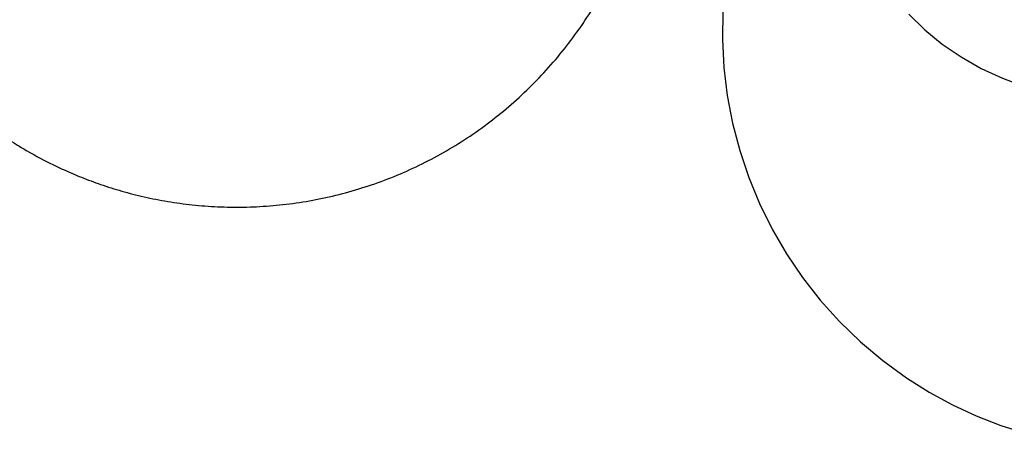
# Model space of a CAD drawing. Header units: millimetres. Extents: x 313 to 1951, y 543 to 2760.
# Tile 2 of 58: x 498 to 663, y 545 to 615. Entities that reach past the tile are written whole.
import ezdxf

# ---------------------------------------------------------------- set-up
doc = ezdxf.new("R2010")
doc.units = ezdxf.units.MM
doc.header["$LTSCALE"] = 10

msp = doc.modelspace()

# ---------------------------------------------------------------- linework, layer by layer
at = {"color": 7, "linetype": 'Continuous', "lineweight": 25, "flags": 128}
for points in [[(615.48, 615.91), (615.42, 611.21), (615.67, 606.51), (616.24, 601.84), (617.13, 597.2), (618.32, 592.63), (619.83, 588.14), (621.64, 583.75), (623.75, 579.49), (626.15, 575.37), (628.83, 571.4), (631.79, 567.62), (635.02, 564.03), (638.51, 560.65), (642.26, 557.5), (646.26, 554.59), (650.02, 552.23), (653.91, 550.11), (657.91, 548.25), (662, 546.65), (666.14, 545.33)], [(646.62, 615.42), (649.29, 612.83), (652.22, 610.44), (655.38, 608.29), (658.75, 606.37), (662.31, 604.71), (666.02, 603.32)]]:
    msp.add_lwpolyline(points, dxfattribs=at)
at = {"color": 7, "linetype": 'Continuous', "lineweight": 25}
msp.add_open_spline([(566.95, 714.95), (566.27, 715.32), (565.02, 716), (562.74, 717.06), (560.09, 718.2), (556.85, 719.4), (553.35, 720.5), (549.61, 721.46), (545.67, 722.24), (541.56, 722.8), (537.33, 723.12), (533, 723.19), (528.61, 722.98), (524.19, 722.49), (519.77, 721.71), (515.37, 720.63), (511.02, 719.27), (506.74, 717.62), (502.57, 715.68), (498.51, 713.46), (494.6, 710.97), (490.86, 708.22), (487.29, 705.22), (483.92, 701.98), (480.78, 698.52), (477.86, 694.85), (475.2, 690.98), (472.79, 686.94), (470.66, 682.75), (468.82, 678.41), (467.26, 673.95), (466.01, 669.39), (465.07, 664.74), (464.44, 660.03), (464.14, 655.28), (464.15, 650.51), (464.5, 645.73), (465.17, 640.97), (466.17, 636.24), (467.51, 631.56), (469.18, 626.95), (471.12, 622.6), (473.27, 618.52), (475.58, 614.75), (478.11, 611.13), (480.86, 607.7), (483.77, 604.49), (486.8, 601.55), (489.73, 599.01), (492.38, 596.96), (494.89, 595.17), (497.1, 593.74), (499.97, 592.04), (502.54, 590.67), (505.57, 589.24), (508.22, 588.1), (511.47, 586.9), (514.96, 585.8), (518.7, 584.84), (522.65, 584.06), (526.75, 583.5), (530.99, 583.18), (535.31, 583.12), (539.7, 583.33), (544.12, 583.82), (548.55, 584.6), (552.95, 585.67), (557.3, 587.03), (561.57, 588.69), (565.75, 590.63), (569.8, 592.85), (573.71, 595.34), (577.46, 598.09), (581.02, 601.09), (584.39, 604.33), (587.54, 607.79), (590.45, 611.46), (593.12, 615.32), (595.52, 619.36), (597.65, 623.56), (599.5, 627.9), (601.05, 632.36), (602.3, 636.92), (603.25, 641.56), (603.87, 646.27), (604.18, 651.02), (604.16, 655.8), (603.82, 660.57), (603.14, 665.34), (602.14, 670.06), (600.8, 674.74), (599.13, 679.35), (597.2, 683.71), (595.05, 687.78), (592.74, 691.56), (590.2, 695.17), (587.46, 698.6), (584.54, 701.81), (581.51, 704.76), (578.58, 707.29), (575.93, 709.34), (573.57, 711.03), (572.05, 711.99), (571.29, 712.48)], degree=3, knots=[0, 0, 0, 0, 0.005313, 0.00983, 0.01735, 0.025211, 0.033696, 0.042612, 0.051876, 0.06142, 0.071191, 0.081147, 0.091255, 0.101485, 0.111817, 0.122232, 0.132715, 0.143254, 0.15384, 0.164465, 0.175124, 0.185811, 0.196523, 0.207257, 0.21801, 0.228782, 0.23957, 0.250375, 0.261196, 0.272034, 0.282888, 0.29376, 0.304653, 0.315567, 0.326508, 0.337479, 0.348486, 0.359537, 0.370642, 0.381816, 0.393079, 0.404459, 0.414662, 0.424848, 0.435003, 0.445107, 0.455116, 0.464926, 0.474231, 0.481846, 0.488048, 0.495494, 0.499999, 0.511067, 0.515584, 0.523103, 0.530964, 0.539449, 0.548365, 0.557629, 0.567173, 0.576944, 0.5869, 0.597008, 0.607239, 0.617571, 0.627985, 0.638468, 0.649007, 0.659593, 0.670218, 0.680877, 0.691564, 0.702276, 0.71301, 0.723763, 0.734535, 0.745324, 0.756129, 0.766949, 0.777787, 0.788641, 0.799513, 0.810406, 0.821321, 0.832261, 0.843232, 0.854239, 0.86529, 0.876395, 0.887569, 0.898832, 0.910213, 0.920416, 0.930601, 0.940757, 0.950861, 0.960869, 0.970679, 0.979985, 0.987599, 0.993801, 1, 1, 1, 1], dxfattribs=at)

doc.saveas('drawing.dxf')
